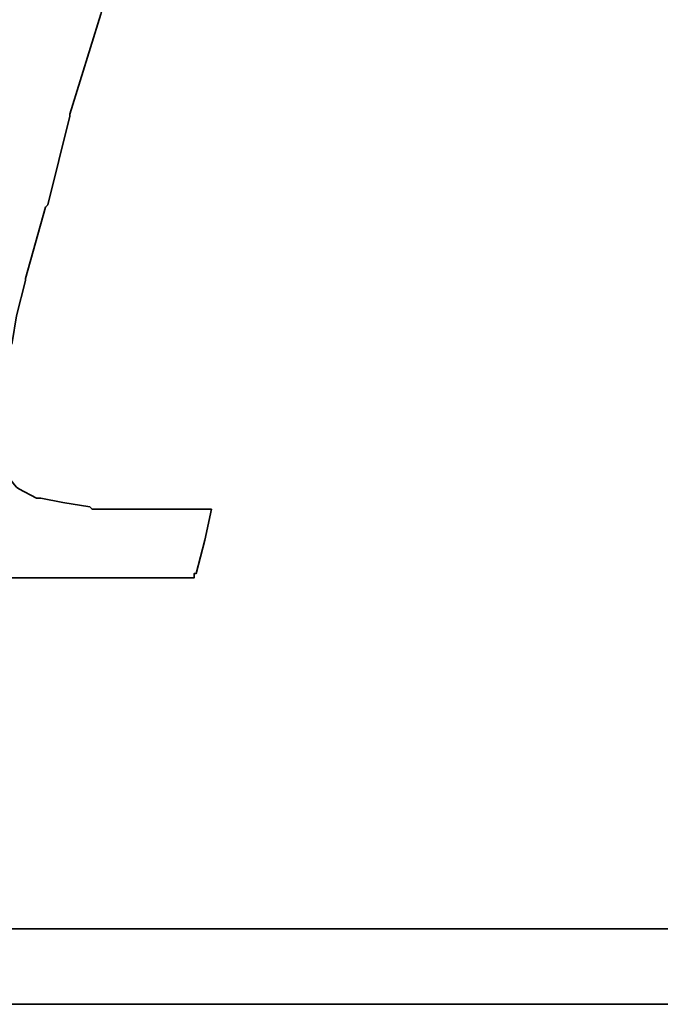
# Model space of a CAD drawing. Header units: inches. Extents: x 22 to 529, y 46 to 401.
# Tile 34 of 50: x 205.994 to 206.975, y 110.748 to 112.256. Entities that reach past the tile are written whole.
import ezdxf

# ---------------------------------------------------------------- set-up
doc = ezdxf.new("R2010")
doc.units = ezdxf.units.IN
doc.header["$LTSCALE"] = 0.1
doc.layers.add('DIM', color=4, linetype='Continuous')
doc.layers.add('layer 1', color=7, linetype='Continuous')

# ---------------------------------------------------------------- blocks, each defined once
blk = doc.blocks.new('TBI MOTION logo(完整正式版)')
at = {"layer": 'layer 1', "color": 22, "lineweight": 35}
for points, knots in [([(-40.59125, -7.943749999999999), (-40.59125, -7.943749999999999), (-40.97375, -7.943749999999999), (-40.97375, -7.943749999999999), (-40.97375, -7.943749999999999), (-40.97375, -7.943749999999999), (-41.38125, -7.943749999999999), (-41.38125, -7.943749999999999), (-41.38125, -7.943749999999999), (-41.38125, -7.943749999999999), (-41.54874999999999, -7.943749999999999), (-41.54874999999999, -7.943749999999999), (-41.54874999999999, -7.943749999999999), (-41.54874999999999, -7.943749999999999), (-41.59875, -7.943749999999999), (-41.59875, -7.943749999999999), (-41.59875, -7.943749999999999), (-41.59875, -7.943749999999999), (-41.88374999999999, -7.943749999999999), (-41.88374999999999, -7.943749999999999), (-41.88374999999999, -7.943749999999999), (-41.88374999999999, -7.943749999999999), (-41.90875, -7.91875), (-41.90875, -7.91875), (-41.90875, -7.91875), (-41.90875, -7.91875), (-42.19875, -7.871249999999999), (-42.19875, -7.871249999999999), (-42.19875, -7.871249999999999), (-42.19875, -7.871249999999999), (-42.43875, -7.82375), (-42.43875, -7.82375), (-42.43875, -7.82375), (-42.43875, -7.82375), (-42.45875, -7.82375), (-42.45875, -7.82375), (-42.45875, -7.82375), (-42.45875, -7.82375), (-42.48624999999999, -7.82375), (-42.48624999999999, -7.82375), (-42.48624999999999, -7.82375), (-42.48624999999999, -7.82375), (-42.67625, -7.723749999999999), (-42.67625, -7.723749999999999), (-42.67625, -7.723749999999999), (-42.67625, -7.723749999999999), (-42.70125, -7.70375), (-42.70125, -7.70375), (-42.70125, -7.70375), (-42.70125, -7.70375), (-42.72375, -7.678749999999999), (-42.72375, -7.678749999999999), (-42.72375, -7.678749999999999), (-42.72375, -7.678749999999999), (-42.86875, -7.488749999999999), (-42.86875, -7.488749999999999), (-42.86875, -7.488749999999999), (-42.86875, -7.488749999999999), (-42.89374999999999, -7.438749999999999), (-42.89374999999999, -7.438749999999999), (-42.89374999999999, -7.438749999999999), (-42.89374999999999, -7.438749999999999), (-42.91875, -7.388749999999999), (-42.91875, -7.388749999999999), (-42.91875, -7.388749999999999), (-42.91875, -7.388749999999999), (-42.93874999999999, -7.12875), (-42.93874999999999, -7.12875), (-42.93874999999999, -7.12875), (-42.93874999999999, -7.12875), (-42.96375, -7.103749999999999), (-42.96375, -7.103749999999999), (-42.96375, -7.103749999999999), (-42.96375, -7.103749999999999), (-42.96375, -7.053749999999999), (-42.96375, -7.053749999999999), (-42.96375, -7.053749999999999), (-42.96375, -7.053749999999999), (-42.96375, -7.00875), (-42.96375, -7.00875), (-42.96375, -7.00875), (-42.96375, -7.00875), (-42.91875, -6.69625), (-42.91875, -6.69625), (-42.91875, -6.69625), (-42.91875, -6.69625), (-42.91875, -6.62375), (-42.91875, -6.62375), (-42.91875, -6.62375), (-42.91875, -6.62375), (-42.91875, -6.59625), (-42.91875, -6.59625), (-42.91875, -6.59625), (-42.91875, -6.59625), (-42.91875, -6.57375), (-42.91875, -6.57375), (-42.91875, -6.57375), (-42.91875, -6.57375), (-42.91875, -6.528749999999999), (-42.91875, -6.528749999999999), (-42.91875, -6.528749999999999), (-42.91875, -6.528749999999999), (-42.89374999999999, -6.50375), (-42.89374999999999, -6.50375), (-42.89374999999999, -6.50375), (-42.89374999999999, -6.50375), (-42.84374999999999, -6.38375), (-42.84374999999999, -6.38375), (-42.84374999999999, -6.38375), (-42.84374999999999, -6.38375), (-42.84374999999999, -6.358749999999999), (-42.84374999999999, -6.358749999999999), (-42.84374999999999, -6.358749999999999), (-42.84374999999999, -6.358749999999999), (-42.74625, -6.143749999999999), (-42.74625, -6.143749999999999), (-42.74625, -6.143749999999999), (-42.74625, -6.143749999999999), (-42.70125, -5.853749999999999), (-42.70125, -5.853749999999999), (-42.70125, -5.853749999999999), (-42.70125, -5.853749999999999), (-42.60374999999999, -5.47125), (-42.60374999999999, -5.47125), (-42.60374999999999, -5.47125), (-42.60374999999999, -5.47125), (-42.60374999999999, -5.44875), (-42.60374999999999, -5.44875), (-42.60374999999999, -5.44875), (-42.60374999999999, -5.44875), (-42.38875, -4.678749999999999), (-42.38875, -4.678749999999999), (-42.38875, -4.678749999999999), (-42.38875, -4.678749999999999), (-42.36375, -4.653749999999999), (-42.36375, -4.653749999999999), (-42.36375, -4.653749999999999), (-42.36375, -4.653749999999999), (-42.12375, -3.69625), (-42.12375, -3.69625), (-42.12375, -3.69625), (-42.12375, -3.69625), (-42.12375, -3.67374), (-42.12375, -3.67374), (-42.12375, -3.67374), (-42.12375, -3.67374), (-41.78875, -2.593739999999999), (-41.78875, -2.593739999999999), (-41.78875, -2.593739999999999), (-41.78875, -2.593739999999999), (-41.18875, -0.19375), (-41.18875, -0.19375), (-41.18875, -0.19375), (-41.18875, -0.19375), (-40.54375, 2.20624), (-40.54375, 2.20624), (-40.54375, 2.20624), (-40.54375, 2.20624), (-40.25374999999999, 3.308749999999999), (-40.25374999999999, 3.308749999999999), (-40.25374999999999, 3.308749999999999), (-40.25374999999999, 3.308749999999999), (-39.98875, 4.27125), (-39.98875, 4.27125), (-39.98875, 4.27125), (-39.98875, 4.27125), (-39.77375, 5.131249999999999), (-39.77375, 5.131249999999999), (-39.77375, 5.131249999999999), (-39.77375, 5.131249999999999), (-39.67875, 5.47125), (-39.67875, 5.47125), (-39.67875, 5.47125), (-39.67875, 5.47125), (-39.60375, 5.756249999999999), (-39.60375, 5.756249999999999), (-39.60375, 5.756249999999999), (-39.60375, 5.756249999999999), (-39.60375, 5.78125), (-39.60375, 5.78125), (-39.60375, 5.78125), (-39.60375, 5.78125), (-39.50875, 5.97125), (-39.50875, 5.97125), (-39.50875, 5.97125), (-39.50875, 5.97125), (-39.50875, 6.138749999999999), (-39.50875, 6.138749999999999), (-39.50875, 6.138749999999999), (-39.50875, 6.138749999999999), (-39.48625, 6.166249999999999), (-39.48625, 6.166249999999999), (-39.48625, 6.166249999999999), (-39.48625, 6.166249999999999), (-39.46125, 6.286249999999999), (-39.46125, 6.286249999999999), (-39.46125, 6.286249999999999), (-39.46125, 6.286249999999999), (-39.46125, 6.426249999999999), (-39.46125, 6.426249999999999), (-39.46125, 6.426249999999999), (-39.46125, 6.426249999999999), (-39.41375, 6.426249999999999), (-39.41375, 6.426249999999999), (-39.41375, 6.426249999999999), (-39.41375, 6.426249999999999), (-39.29375, 6.69125), (-39.29375, 6.69125), (-39.29375, 6.69125), (-39.29375, 6.69125), (-39.26875, 6.741249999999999), (-39.26875, 6.741249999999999), (-39.26875, 6.741249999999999), (-39.26875, 6.741249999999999), (-39.24375, 6.76625), (-39.24375, 6.76625), (-39.24375, 6.76625), (-39.24375, 6.76625), (-38.98375, 7.006239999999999), (-38.98375, 7.006239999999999), (-38.98375, 7.006239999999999), (-38.98375, 7.006239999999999), (-38.95625, 7.026239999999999), (-38.95625, 7.026239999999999), (-38.95625, 7.026239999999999), (-38.95625, 7.026239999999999), (-38.78875, 7.126239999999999), (-38.78875, 7.126239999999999), (-38.78875, 7.126239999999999), (-38.78875, 7.126239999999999), (-38.76375, 7.126239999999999), (-38.76375, 7.126239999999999), (-38.76375, 7.126239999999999), (-38.76375, 7.126239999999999), (-38.74375, 7.126239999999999), (-38.74375, 7.126239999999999), (-38.74375, 7.126239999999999), (-38.74375, 7.126239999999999), (-38.52875, 7.171249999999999), (-38.52875, 7.171249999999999), (-38.52875, 7.171249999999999), (-38.52875, 7.171249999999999), (-38.52875, 7.196239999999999), (-38.52875, 7.196239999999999), (-38.52875, 7.196239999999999), (-38.52875, 7.196239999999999), (-38.50375, 7.196239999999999), (-38.50375, 7.196239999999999), (-38.50375, 7.196239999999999), (-38.50375, 7.196239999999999), (-38.26125, 7.21875), (-38.26125, 7.21875), (-38.26125, 7.21875), (-38.26125, 7.21875), (-38.23875000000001, 7.246239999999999), (-38.23875000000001, 7.246239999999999), (-38.23875000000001, 7.246239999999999), (-38.23875000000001, 7.246239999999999), (-38.21625, 7.246239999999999), (-38.21625, 7.246239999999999), (-38.21625, 7.246239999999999), (-38.21625, 7.246239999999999), (-38.18875, 7.246239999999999), (-38.18875, 7.246239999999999), (-38.18875, 7.246239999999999), (-38.18875, 7.246239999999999), (-37.90375, 7.246239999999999), (-37.90375, 7.246239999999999), (-37.90375, 7.246239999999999), (-37.90375, 7.246239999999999), (-37.85375, 7.246239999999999), (-37.85375, 7.246239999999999), (-37.85375, 7.246239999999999), (-37.85375, 7.246239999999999), (-37.75875, 7.246239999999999), (-37.75875, 7.246239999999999), (-37.75875, 7.246239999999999), (-37.75875, 7.246239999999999), (-37.42375, 7.246239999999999), (-37.42375, 7.246239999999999), (-37.42375, 7.246239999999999), (-37.42375, 7.246239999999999), (-37.08875, 7.246239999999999), (-37.08875, 7.246239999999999), (-37.08875, 7.246239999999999), (-37.08875, 7.246239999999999), (-37.06375, 7.246239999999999), (-37.06375, 7.246239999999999), (-37.06375, 7.246239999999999), (-37.06375, 7.246239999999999), (-37.06375, 7.266239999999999), (-37.06375, 7.266239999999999), (-37.06375, 7.266239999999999), (-37.06375, 7.266239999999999), (-37.03875, 7.291249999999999), (-37.03875, 7.291249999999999), (-37.03875, 7.291249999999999), (-37.03875, 7.291249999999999), (-37.03875, 7.31625), (-37.03875, 7.31625), (-37.03875, 7.31625), (-37.03875, 7.31625), (-36.94125, 7.676249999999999), (-36.94125, 7.676249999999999), (-36.94125, 7.676249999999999), (-36.94125, 7.676249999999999), (-36.86875, 7.98625), (-36.86875, 7.98625), (-36.86875, 7.98625), (-36.86875, 7.98625), (-36.98875000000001, 7.98625), (-36.98875000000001, 7.98625), (-36.98875000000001, 7.98625), (-36.98875000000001, 7.98625), (-37.42375, 7.98625), (-37.42375, 7.98625), (-37.42375, 7.98625), (-37.42375, 7.98625), (-37.94875, 7.98625), (-37.94875, 7.98625), (-37.94875, 7.98625), (-37.94875, 7.98625), (-38.57375, 7.98625), (-38.57375, 7.98625), (-38.57375, 7.98625), (-38.57375, 7.98625), (-39.29375, 7.98625), (-39.29375, 7.98625), (-39.29375, 7.98625), (-39.29375, 7.98625), (-40.82875, 7.98625), (-40.82875, 7.98625), (-40.82875, 7.98625), (-40.82875, 7.98625), (-42.36375, 7.98625), (-42.36375, 7.98625), (-42.36375, 7.98625), (-42.36375, 7.98625), (-43.08375, 7.98625), (-43.08375, 7.98625), (-43.08375, 7.98625), (-43.08375, 7.98625), (-43.70875, 7.98625), (-43.70875, 7.98625), (-43.70875, 7.98625), (-43.70875, 7.98625), (-44.23375, 7.98625), (-44.23375, 7.98625), (-44.23375, 7.98625), (-44.23375, 7.98625), (-44.66875, 7.98625), (-44.66875, 7.98625), (-44.66875, 7.98625), (-44.66875, 7.98625), (-44.88375, 7.98625), (-44.88375, 7.98625), (-44.88375, 7.98625), (-44.88375, 7.98625), (-44.90874999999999, 7.94125), (-44.90874999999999, 7.94125), (-44.90874999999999, 7.94125), (-44.90874999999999, 7.94125), (-44.90874999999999, 7.916249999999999), (-44.90874999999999, 7.916249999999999), (-44.90874999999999, 7.916249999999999), (-44.90874999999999, 7.916249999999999), (-45.00375, 7.55625), (-45.00375, 7.55625), (-45.00375, 7.55625), (-45.00375, 7.55625), (-45.05374999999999, 7.246239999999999), (-45.05374999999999, 7.246239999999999), (-45.05374999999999, 7.246239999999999), (-45.05374999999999, 7.246239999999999), (-44.61875, 7.246239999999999), (-44.61875, 7.246239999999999), (-44.61875, 7.246239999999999), (-44.61875, 7.246239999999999), (-44.11375, 7.246239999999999), (-44.11375, 7.246239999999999), (-44.11375, 7.246239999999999), (-44.11375, 7.246239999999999), (-43.99375, 7.246239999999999), (-43.99375, 7.246239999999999), (-43.99375, 7.246239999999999), (-43.99375, 7.246239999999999), (-43.94625, 7.246239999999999), (-43.94625, 7.246239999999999), (-43.94625, 7.246239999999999), (-43.94625, 7.246239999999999), (-43.92374, 7.246239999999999), (-43.92374, 7.246239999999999), (-43.92374, 7.246239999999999), (-43.92374, 7.246239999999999), (-43.65874999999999, 7.246239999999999), (-43.65874999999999, 7.246239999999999), (-43.65874999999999, 7.246239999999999), (-43.65874999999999, 7.246239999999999), (-43.63875, 7.21875), (-43.63875, 7.21875), (-43.63875, 7.21875), (-43.63875, 7.21875), (-43.46874999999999, 7.196239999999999), (-43.46874999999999, 7.196239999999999), (-43.46874999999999, 7.196239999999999), (-43.46874999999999, 7.196239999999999), (-43.39875, 7.196239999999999), (-43.39875, 7.196239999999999), (-43.39875, 7.196239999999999), (-43.39875, 7.196239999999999), (-43.37125, 7.171249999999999), (-43.37125, 7.171249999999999), (-43.37125, 7.171249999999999), (-43.37125, 7.171249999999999), (-43.34875, 7.171249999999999), (-43.34875, 7.171249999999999), (-43.34875, 7.171249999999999), (-43.34875, 7.171249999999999), (-43.20375, 7.126239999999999), (-43.20375, 7.126239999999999), (-43.20375, 7.126239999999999), (-43.20375, 7.126239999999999), (-43.05875, 7.076239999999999), (-43.05875, 7.076239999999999), (-43.05875, 7.076239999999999), (-43.05875, 7.076239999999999), (-43.01375, 7.076239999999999), (-43.01375, 7.076239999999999), (-43.01375, 7.076239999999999), (-43.01375, 7.076239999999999), (-42.98875, 7.026239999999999), (-42.98875, 7.026239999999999), (-42.98875, 7.026239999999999), (-42.98875, 7.026239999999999), (-42.79874999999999, 6.86125), (-42.79874999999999, 6.86125), (-42.79874999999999, 6.86125), (-42.79874999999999, 6.86125), (-42.77375, 6.81125), (-42.77375, 6.81125), (-42.77375, 6.81125), (-42.77375, 6.81125), (-42.74625, 6.76625), (-42.74625, 6.76625), (-42.74625, 6.76625), (-42.74625, 6.76625), (-42.72375, 6.47625), (-42.72375, 6.47625), (-42.72375, 6.47625), (-42.72375, 6.47625), (-42.70125, 6.45124), (-42.70125, 6.45124), (-42.70125, 6.45124), (-42.70125, 6.45124), (-42.70125, 6.426249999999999), (-42.70125, 6.426249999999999), (-42.70125, 6.426249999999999), (-42.70125, 6.426249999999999), (-42.72375, 6.40625), (-42.72375, 6.40625), (-42.72375, 6.40625), (-42.72375, 6.40625), (-42.74625, 5.97125), (-42.74625, 5.97125), (-42.74625, 5.97125), (-42.74625, 5.97125), (-42.74625, 5.94625), (-42.74625, 5.94625), (-42.74625, 5.94625), (-42.74625, 5.94625), (-42.74625, 5.926249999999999), (-42.74625, 5.926249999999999), (-42.74625, 5.926249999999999), (-42.74625, 5.926249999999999), (-42.77375, 5.876249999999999), (-42.77375, 5.876249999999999), (-42.77375, 5.876249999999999), (-42.77375, 5.876249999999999), (-42.81875, 5.80625), (-42.81875, 5.80625), (-42.81875, 5.80625), (-42.81875, 5.80625), (-42.86875, 5.63625), (-42.86875, 5.63625), (-42.86875, 5.63625), (-42.86875, 5.63625), (-42.91875, 5.39625), (-42.91875, 5.39625), (-42.91875, 5.39625), (-42.91875, 5.39625), (-42.91875, 5.37124), (-42.91875, 5.37124), (-42.91875, 5.37124), (-42.91875, 5.37124), (-43.01375, 5.10874), (-43.01375, 5.10874), (-43.01375, 5.10874), (-43.01375, 5.10874), (-43.10875, 4.771239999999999), (-43.10875, 4.771239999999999), (-43.10875, 4.771239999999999), (-43.10875, 4.771239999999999), (-43.29875, 3.956249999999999), (-43.29875, 3.956249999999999), (-43.29875, 3.956249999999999), (-43.29875, 3.956249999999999), (-43.58875, 2.951249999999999), (-43.58875, 2.951249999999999), (-43.58875, 2.951249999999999), (-43.58875, 2.951249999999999), (-43.87375, 1.87125), (-43.87375, 1.87125), (-43.87375, 1.87125), (-43.87375, 1.87125), (-44.52625, -0.50374), (-44.52625, -0.50374), (-44.52625, -0.50374), (-44.52625, -0.50374), (-45.14874999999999, -2.853749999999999), (-45.14874999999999, -2.853749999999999), (-45.14874999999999, -2.853749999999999), (-45.14874999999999, -2.853749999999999), (-45.43375, -3.95875), (-45.43375, -3.95875), (-45.43375, -3.95875), (-45.43375, -3.95875), (-45.69874999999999, -4.96875), (-45.69874999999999, -4.96875), (-45.69874999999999, -4.96875), (-45.69874999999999, -4.96875), (-45.91375, -5.78375), (-45.91375, -5.78375), (-45.91375, -5.78375), (-45.91375, -5.78375), (-46.01374999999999, -6.11875), (-46.01374999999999, -6.11875), (-46.01374999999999, -6.11875), (-46.01374999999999, -6.11875), (-46.01374999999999, -6.143749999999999), (-46.01374999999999, -6.143749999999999), (-46.01374999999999, -6.143749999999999), (-46.01374999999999, -6.143749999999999), (-46.10875, -6.40875), (-46.10875, -6.40875), (-46.10875, -6.40875), (-46.10875, -6.40875), (-46.15375, -6.648749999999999), (-46.15375, -6.648749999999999), (-46.15375, -6.648749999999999), (-46.15375, -6.648749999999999), (-46.20375, -6.83875), (-46.20375, -6.83875), (-46.20375, -6.83875), (-46.20375, -6.83875), (-46.22874999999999, -6.933749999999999), (-46.22874999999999, -6.933749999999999), (-46.22874999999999, -6.933749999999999), (-46.22874999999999, -6.933749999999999), (-46.22874999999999, -7.07875), (-46.22874999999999, -7.07875), (-46.22874999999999, -7.07875), (-46.22874999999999, -7.07875), (-46.27374999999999, -7.07875), (-46.27374999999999, -7.07875), (-46.27374999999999, -7.07875), (-46.27374999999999, -7.07875), (-46.39375, -7.34375), (-46.39375, -7.34375), (-46.39375, -7.34375), (-46.39375, -7.34375), (-46.39375, -7.36875), (-46.39375, -7.36875), (-46.39375, -7.36875), (-46.39375, -7.36875), (-46.42125, -7.388749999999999), (-46.42125, -7.388749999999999), (-46.42125, -7.388749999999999), (-46.42125, -7.388749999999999), (-46.68375, -7.678749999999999), (-46.68375, -7.678749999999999), (-46.68375, -7.678749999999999), (-46.68375, -7.678749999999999), (-46.70875, -7.70375), (-46.70875, -7.70375), (-46.70875, -7.70375), (-46.70875, -7.70375), (-46.75374999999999, -7.723749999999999), (-46.75374999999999, -7.723749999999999), (-46.75374999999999, -7.723749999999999), (-46.75374999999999, -7.723749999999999), (-47.08874999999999, -7.871249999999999), (-47.08874999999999, -7.871249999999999), (-47.08874999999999, -7.871249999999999), (-47.08874999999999, -7.871249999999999), (-47.11625, -7.871249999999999), (-47.11625, -7.871249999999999), (-47.11625, -7.871249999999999), (-47.11625, -7.871249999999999), (-47.13875, -7.893749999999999), (-47.13875, -7.893749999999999), (-47.13875, -7.893749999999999), (-47.13875, -7.893749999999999), (-47.56874999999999, -7.91875), (-47.56874999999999, -7.91875), (-47.56874999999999, -7.91875), (-47.56874999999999, -7.91875), (-47.59624999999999, -7.943749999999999), (-47.59624999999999, -7.943749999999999), (-47.59624999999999, -7.943749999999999), (-47.59624999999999, -7.943749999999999), (-47.64375, -7.943749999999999), (-47.64375, -7.943749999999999), (-47.64375, -7.943749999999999), (-47.64375, -7.943749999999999), (-47.73625, -7.943749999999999), (-47.73625, -7.943749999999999), (-47.73625, -7.943749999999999), (-47.73625, -7.943749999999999), (-48.07375, -7.943749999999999), (-48.07375, -7.943749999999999), (-48.07375, -7.943749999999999), (-48.07375, -7.943749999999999), (-48.36125, -7.943749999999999), (-48.36125, -7.943749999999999), (-48.36125, -7.943749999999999), (-48.36125, -7.943749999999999), (-48.36125, -7.966249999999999), (-48.36125, -7.966249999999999), (-48.36125, -7.966249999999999), (-48.36125, -7.966249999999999), (-48.36125, -7.991249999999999), (-48.36125, -7.991249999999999), (-48.36125, -7.991249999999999), (-48.36125, -7.991249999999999), (-48.38875, -8.013749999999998), (-48.38875, -8.013749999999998), (-48.38875, -8.013749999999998), (-48.38875, -8.013749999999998), (-48.50875, -8.34875), (-48.50875, -8.34875), (-48.50875, -8.34875), (-48.50875, -8.34875), (-48.55375, -8.68625), (-48.55375, -8.68625), (-48.55375, -8.68625), (-48.55375, -8.68625), (-48.45875, -8.68625), (-48.45875, -8.68625), (-48.45875, -8.68625), (-48.45875, -8.68625), (-48.07375, -8.68625), (-48.07375, -8.68625), (-48.07375, -8.68625), (-48.07375, -8.68625), (-47.52374999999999, -8.68625), (-47.52374999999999, -8.68625), (-47.52374999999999, -8.68625), (-47.52374999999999, -8.68625), (-46.92375, -8.68625), (-46.92375, -8.68625), (-46.92375, -8.68625), (-46.92375, -8.68625), (-46.25375, -8.68625), (-46.25375, -8.68625), (-46.25375, -8.68625), (-46.25375, -8.68625), (-46.20375, -8.68625), (-46.20375, -8.68625), (-46.20375, -8.68625), (-46.20375, -8.68625), (-44.71375, -8.68625), (-44.71375, -8.68625), (-44.71375, -8.68625), (-44.71375, -8.68625), (-43.22874999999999, -8.68625), (-43.22874999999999, -8.68625), (-43.22874999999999, -8.68625), (-43.22874999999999, -8.68625), (-42.55875, -8.68625), (-42.55875, -8.68625), (-42.55875, -8.68625), (-42.55875, -8.68625), (-42.50874999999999, -8.68625), (-42.50874999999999, -8.68625), (-42.50874999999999, -8.68625), (-42.50874999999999, -8.68625), (-41.93375, -8.68625), (-41.93375, -8.68625), (-41.93375, -8.68625), (-41.93375, -8.68625), (-41.38125, -8.68625), (-41.38125, -8.68625), (-41.38125, -8.68625), (-41.38125, -8.68625), (-40.97375, -8.68625), (-40.97375, -8.68625), (-40.97375, -8.68625), (-40.97375, -8.68625), (-40.78125, -8.68625), (-40.78125, -8.68625), (-40.78125, -8.68625), (-40.78125, -8.68625), (-40.78125, -8.638749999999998), (-40.78125, -8.638749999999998), (-40.78125, -8.638749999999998), (-40.78125, -8.638749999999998), (-40.75874999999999, -8.638749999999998), (-40.75874999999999, -8.638749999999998), (-40.75874999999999, -8.638749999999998), (-40.75874999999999, -8.638749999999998), (-40.66374999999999, -8.27875), (-40.66374999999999, -8.27875), (-40.66374999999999, -8.27875), (-40.66374999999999, -8.27875), (-40.59125, -7.943749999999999), (-40.59125, -7.943749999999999)], [0, 0, 0, 0, 0.0055865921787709, 0.0055865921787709, 0.0055865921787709, 0.0055865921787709, 0.0111731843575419, 0.0111731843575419, 0.0111731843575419, 0.0111731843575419, 0.0167597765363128, 0.0167597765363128, 0.0167597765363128, 0.0167597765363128, 0.0223463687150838, 0.0223463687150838, 0.0223463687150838, 0.0223463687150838, 0.0279329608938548, 0.0279329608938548, 0.0279329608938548, 0.0279329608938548, 0.0335195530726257, 0.0335195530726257, 0.0335195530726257, 0.0335195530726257, 0.0391061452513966, 0.0391061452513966, 0.0391061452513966, 0.0391061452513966, 0.0446927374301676, 0.0446927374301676, 0.0446927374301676, 0.0446927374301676, 0.0502793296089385, 0.0502793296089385, 0.0502793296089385, 0.0502793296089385, 0.0558659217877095, 0.0558659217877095, 0.0558659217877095, 0.0558659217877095, 0.0614525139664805, 0.0614525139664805, 0.0614525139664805, 0.0614525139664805, 0.0670391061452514, 0.0670391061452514, 0.0670391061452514, 0.0670391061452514, 0.0726256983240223, 0.0726256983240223, 0.0726256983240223, 0.0726256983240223, 0.0782122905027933, 0.0782122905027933, 0.0782122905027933, 0.0782122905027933, 0.0837988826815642, 0.0837988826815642, 0.0837988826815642, 0.0837988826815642, 0.0893854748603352, 0.0893854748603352, 0.0893854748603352, 0.0893854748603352, 0.0949720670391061, 0.0949720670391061, 0.0949720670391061, 0.0949720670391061, 0.1005586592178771, 0.1005586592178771, 0.1005586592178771, 0.1005586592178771, 0.106145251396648, 0.106145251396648, 0.106145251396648, 0.106145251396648, 0.1117318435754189, 0.1117318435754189, 0.1117318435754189, 0.1117318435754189, 0.1173184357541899, 0.1173184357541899, 0.1173184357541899, 0.1173184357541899, 0.1229050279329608, 0.1229050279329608, 0.1229050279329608, 0.1229050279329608, 0.1284916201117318, 0.1284916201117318, 0.1284916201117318, 0.1284916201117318, 0.1340782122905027, 0.1340782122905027, 0.1340782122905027, 0.1340782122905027, 0.1396648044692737, 0.1396648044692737, 0.1396648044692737, 0.1396648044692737, 0.1452513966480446, 0.1452513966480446, 0.1452513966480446, 0.1452513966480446, 0.1508379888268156, 0.1508379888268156, 0.1508379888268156, 0.1508379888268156, 0.1564245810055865, 0.1564245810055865, 0.1564245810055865, 0.1564245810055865, 0.1620111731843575, 0.1620111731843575, 0.1620111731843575, 0.1620111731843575, 0.1675977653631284, 0.1675977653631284, 0.1675977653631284, 0.1675977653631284, 0.1731843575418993, 0.1731843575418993, 0.1731843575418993, 0.1731843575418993, 0.1787709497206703, 0.1787709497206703, 0.1787709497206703, 0.1787709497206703, 0.1843575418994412, 0.1843575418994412, 0.1843575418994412, 0.1843575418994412, 0.1899441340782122, 0.1899441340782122, 0.1899441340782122, 0.1899441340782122, 0.1955307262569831, 0.1955307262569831, 0.1955307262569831, 0.1955307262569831, 0.2011173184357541, 0.2011173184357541, 0.2011173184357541, 0.2011173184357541, 0.206703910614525, 0.206703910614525, 0.206703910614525, 0.206703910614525, 0.2122905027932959, 0.2122905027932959, 0.2122905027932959, 0.2122905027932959, 0.2178770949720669, 0.2178770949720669, 0.2178770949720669, 0.2178770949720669, 0.2234636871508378, 0.2234636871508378, 0.2234636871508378, 0.2234636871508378, 0.2290502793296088, 0.2290502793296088, 0.2290502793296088, 0.2290502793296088, 0.2346368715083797, 0.2346368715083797, 0.2346368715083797, 0.2346368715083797, 0.2402234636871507, 0.2402234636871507, 0.2402234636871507, 0.2402234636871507, 0.2458100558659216, 0.2458100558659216, 0.2458100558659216, 0.2458100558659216, 0.2513966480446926, 0.2513966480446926, 0.2513966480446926, 0.2513966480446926, 0.2569832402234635, 0.2569832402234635, 0.2569832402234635, 0.2569832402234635, 0.2625698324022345, 0.2625698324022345, 0.2625698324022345, 0.2625698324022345, 0.2681564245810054, 0.2681564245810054, 0.2681564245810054, 0.2681564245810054, 0.2737430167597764, 0.2737430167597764, 0.2737430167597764, 0.2737430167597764, 0.2793296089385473, 0.2793296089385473, 0.2793296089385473, 0.2793296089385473, 0.2849162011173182, 0.2849162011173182, 0.2849162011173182, 0.2849162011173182, 0.2905027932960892, 0.2905027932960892, 0.2905027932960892, 0.2905027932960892, 0.2960893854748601, 0.2960893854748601, 0.2960893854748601, 0.2960893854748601, 0.3016759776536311, 0.3016759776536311, 0.3016759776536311, 0.3016759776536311, 0.3072625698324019, 0.3072625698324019, 0.3072625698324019, 0.3072625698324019, 0.312849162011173, 0.312849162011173, 0.312849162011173, 0.312849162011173, 0.3184357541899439, 0.3184357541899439, 0.3184357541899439, 0.3184357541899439, 0.3240223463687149, 0.3240223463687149, 0.3240223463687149, 0.3240223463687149, 0.3296089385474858, 0.3296089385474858, 0.3296089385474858, 0.3296089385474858, 0.3351955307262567, 0.3351955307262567, 0.3351955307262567, 0.3351955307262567, 0.3407821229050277, 0.3407821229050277, 0.3407821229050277, 0.3407821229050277, 0.3463687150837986, 0.3463687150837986, 0.3463687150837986, 0.3463687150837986, 0.3519553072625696, 0.3519553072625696, 0.3519553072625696, 0.3519553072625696, 0.3575418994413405, 0.3575418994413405, 0.3575418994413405, 0.3575418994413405, 0.3631284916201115, 0.3631284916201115, 0.3631284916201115, 0.3631284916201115, 0.3687150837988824, 0.3687150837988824, 0.3687150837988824, 0.3687150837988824, 0.3743016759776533, 0.3743016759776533, 0.3743016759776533, 0.3743016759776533, 0.3798882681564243, 0.3798882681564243, 0.3798882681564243, 0.3798882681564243, 0.3854748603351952, 0.3854748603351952, 0.3854748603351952, 0.3854748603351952, 0.3910614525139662, 0.3910614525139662, 0.3910614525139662, 0.3910614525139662, 0.3966480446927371, 0.3966480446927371, 0.3966480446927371, 0.3966480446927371, 0.4022346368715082, 0.4022346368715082, 0.4022346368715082, 0.4022346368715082, 0.407821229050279, 0.407821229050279, 0.407821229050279, 0.407821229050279, 0.4134078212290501, 0.4134078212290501, 0.4134078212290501, 0.4134078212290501, 0.4189944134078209, 0.4189944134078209, 0.4189944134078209, 0.4189944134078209, 0.4245810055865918, 0.4245810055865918, 0.4245810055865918, 0.4245810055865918, 0.4301675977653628, 0.4301675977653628, 0.4301675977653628, 0.4301675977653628, 0.4357541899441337, 0.4357541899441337, 0.4357541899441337, 0.4357541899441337, 0.4413407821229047, 0.4413407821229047, 0.4413407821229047, 0.4413407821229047, 0.4469273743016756, 0.4469273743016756, 0.4469273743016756, 0.4469273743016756, 0.4525139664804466, 0.4525139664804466, 0.4525139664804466, 0.4525139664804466, 0.4581005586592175, 0.4581005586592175, 0.4581005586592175, 0.4581005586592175, 0.4636871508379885, 0.4636871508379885, 0.4636871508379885, 0.4636871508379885, 0.4692737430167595, 0.4692737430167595, 0.4692737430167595, 0.4692737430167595, 0.4748603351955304, 0.4748603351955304, 0.4748603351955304, 0.4748603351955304, 0.4804469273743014, 0.4804469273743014, 0.4804469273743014, 0.4804469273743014, 0.4860335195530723, 0.4860335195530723, 0.4860335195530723, 0.4860335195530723, 0.4916201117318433, 0.4916201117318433, 0.4916201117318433, 0.4916201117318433, 0.4972067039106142, 0.4972067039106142, 0.4972067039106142, 0.4972067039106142, 0.5027932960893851, 0.5027932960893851, 0.5027932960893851, 0.5027932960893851, 0.508379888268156, 0.508379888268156, 0.508379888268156, 0.508379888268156, 0.513966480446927, 0.513966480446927, 0.513966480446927, 0.513966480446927, 0.519553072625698, 0.519553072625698, 0.519553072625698, 0.519553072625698, 0.525139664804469, 0.525139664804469, 0.525139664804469, 0.525139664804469, 0.53072625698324, 0.53072625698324, 0.53072625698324, 0.53072625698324, 0.536312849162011, 0.536312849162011, 0.536312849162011, 0.536312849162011, 0.541899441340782, 0.541899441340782, 0.541899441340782, 0.541899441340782, 0.547486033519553, 0.547486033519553, 0.547486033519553, 0.547486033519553, 0.553072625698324, 0.553072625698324, 0.553072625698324, 0.553072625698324, 0.558659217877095, 0.558659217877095, 0.558659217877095, 0.558659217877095, 0.564245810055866, 0.564245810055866, 0.564245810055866, 0.564245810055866, 0.569832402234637, 0.569832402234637, 0.569832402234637, 0.569832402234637, 0.575418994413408, 0.575418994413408, 0.575418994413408, 0.575418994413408, 0.581005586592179, 0.581005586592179, 0.581005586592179, 0.581005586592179, 0.58659217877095, 0.58659217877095, 0.58659217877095, 0.58659217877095, 0.592178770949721, 0.592178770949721, 0.592178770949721, 0.592178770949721, 0.5977653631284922, 0.5977653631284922, 0.5977653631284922, 0.5977653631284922, 0.603351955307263, 0.603351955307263, 0.603351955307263, 0.603351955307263, 0.608938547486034, 0.608938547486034, 0.608938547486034, 0.608938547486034, 0.6145251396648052, 0.6145251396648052, 0.6145251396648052, 0.6145251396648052, 0.6201117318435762, 0.6201117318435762, 0.6201117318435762, 0.6201117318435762, 0.6256983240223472, 0.6256983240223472, 0.6256983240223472, 0.6256983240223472, 0.631284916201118, 0.631284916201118, 0.631284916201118, 0.631284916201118, 0.6368715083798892, 0.6368715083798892, 0.6368715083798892, 0.6368715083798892, 0.6424581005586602, 0.6424581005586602, 0.6424581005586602, 0.6424581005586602, 0.6480446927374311, 0.6480446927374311, 0.6480446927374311, 0.6480446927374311, 0.6536312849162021, 0.6536312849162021, 0.6536312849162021, 0.6536312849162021, 0.6592178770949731, 0.6592178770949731, 0.6592178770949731, 0.6592178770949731, 0.6648044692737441, 0.6648044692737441, 0.6648044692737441, 0.6648044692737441, 0.6703910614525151, 0.6703910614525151, 0.6703910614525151, 0.6703910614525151, 0.6759776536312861, 0.6759776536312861, 0.6759776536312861, 0.6759776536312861, 0.6815642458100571, 0.6815642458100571, 0.6815642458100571, 0.6815642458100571, 0.687150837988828, 0.687150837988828, 0.687150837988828, 0.687150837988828, 0.6927374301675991, 0.6927374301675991, 0.6927374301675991, 0.6927374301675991, 0.69832402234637, 0.69832402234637, 0.69832402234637, 0.69832402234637, 0.703910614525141, 0.703910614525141, 0.703910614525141, 0.703910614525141, 0.7094972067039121, 0.7094972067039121, 0.7094972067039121, 0.7094972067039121, 0.715083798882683, 0.715083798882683, 0.715083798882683, 0.715083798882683, 0.7206703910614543, 0.7206703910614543, 0.7206703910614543, 0.7206703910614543, 0.7262569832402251, 0.7262569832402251, 0.7262569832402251, 0.7262569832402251, 0.731843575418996, 0.731843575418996, 0.731843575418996, 0.731843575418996, 0.7374301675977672, 0.7374301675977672, 0.7374301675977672, 0.7374301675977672, 0.7430167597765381, 0.7430167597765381, 0.7430167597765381, 0.7430167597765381, 0.7486033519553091, 0.7486033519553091, 0.7486033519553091, 0.7486033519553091, 0.75418994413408, 0.75418994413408, 0.75418994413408, 0.75418994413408, 0.7597765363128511, 0.7597765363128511, 0.7597765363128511, 0.7597765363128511, 0.7653631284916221, 0.7653631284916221, 0.7653631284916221, 0.7653631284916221, 0.770949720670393, 0.770949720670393, 0.770949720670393, 0.770949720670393, 0.7765363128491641, 0.7765363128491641, 0.7765363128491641, 0.7765363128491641, 0.7821229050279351, 0.7821229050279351, 0.7821229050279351, 0.7821229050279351, 0.787709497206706, 0.787709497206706, 0.787709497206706, 0.787709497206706, 0.7932960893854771, 0.7932960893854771, 0.7932960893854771, 0.7932960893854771, 0.798882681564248, 0.798882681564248, 0.798882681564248, 0.798882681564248, 0.8044692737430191, 0.8044692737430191, 0.8044692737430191, 0.8044692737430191, 0.8100558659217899, 0.8100558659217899, 0.8100558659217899, 0.8100558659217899, 0.8156424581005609, 0.8156424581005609, 0.8156424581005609, 0.8156424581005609, 0.8212290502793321, 0.8212290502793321, 0.8212290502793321, 0.8212290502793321, 0.8268156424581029, 0.8268156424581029, 0.8268156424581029, 0.8268156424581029, 0.8324022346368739, 0.8324022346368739, 0.8324022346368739, 0.8324022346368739, 0.8379888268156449, 0.8379888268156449, 0.8379888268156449, 0.8379888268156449, 0.8435754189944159, 0.8435754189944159, 0.8435754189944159, 0.8435754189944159, 0.8491620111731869, 0.8491620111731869, 0.8491620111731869, 0.8491620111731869, 0.8547486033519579, 0.8547486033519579, 0.8547486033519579, 0.8547486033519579, 0.8603351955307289, 0.8603351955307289, 0.8603351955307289, 0.8603351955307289, 0.8659217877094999, 0.8659217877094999, 0.8659217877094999, 0.8659217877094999, 0.8715083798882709, 0.8715083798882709, 0.8715083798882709, 0.8715083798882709, 0.8770949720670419, 0.8770949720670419, 0.8770949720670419, 0.8770949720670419, 0.8826815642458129, 0.8826815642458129, 0.8826815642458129, 0.8826815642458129, 0.888268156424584, 0.888268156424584, 0.888268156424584, 0.888268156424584, 0.8938547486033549, 0.8938547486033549, 0.8938547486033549, 0.8938547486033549, 0.8994413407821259, 0.8994413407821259, 0.8994413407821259, 0.8994413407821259, 0.9050279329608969, 0.9050279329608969, 0.9050279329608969, 0.9050279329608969, 0.9106145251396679, 0.9106145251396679, 0.9106145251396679, 0.9106145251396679, 0.9162011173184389, 0.9162011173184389, 0.9162011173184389, 0.9162011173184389, 0.9217877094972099, 0.9217877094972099, 0.9217877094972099, 0.9217877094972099, 0.9273743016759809, 0.9273743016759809, 0.9273743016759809, 0.9273743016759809, 0.9329608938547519, 0.9329608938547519, 0.9329608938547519, 0.9329608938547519, 0.9385474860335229, 0.9385474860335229, 0.9385474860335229, 0.9385474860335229, 0.944134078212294, 0.944134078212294, 0.944134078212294, 0.944134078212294, 0.9497206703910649, 0.9497206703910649, 0.9497206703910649, 0.9497206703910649, 0.9553072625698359, 0.9553072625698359, 0.9553072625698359, 0.9553072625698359, 0.960893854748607, 0.960893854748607, 0.960893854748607, 0.960893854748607, 0.9664804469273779, 0.9664804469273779, 0.9664804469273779, 0.9664804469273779, 0.972067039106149, 0.972067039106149, 0.972067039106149, 0.972067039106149, 0.9776536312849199, 0.9776536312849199, 0.9776536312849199, 0.9776536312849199, 0.9832402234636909, 0.9832402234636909, 0.9832402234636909, 0.9832402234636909, 0.988826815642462, 0.988826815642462, 0.988826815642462, 0.988826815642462, 0.9944134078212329, 0.9944134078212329, 0.9944134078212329, 0.9944134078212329, 1, 1, 1, 1]), ([(75.90875, -9.47875), (75.90875, -9.47875), (75.90875, -12.28625), (75.90875, -12.28625), (75.90875, -12.28625), (75.90875, -12.28625), (75.90875, -12.47875), (75.90875, -12.47875), (75.90875, -12.47875), (75.90875, -12.47875), (75.71625, -12.47875), (75.71625, -12.47875), (75.71625, -12.47875), (75.71625, -12.47875), (-88.32874999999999, -12.47875), (-88.32874999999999, -12.47875), (-88.32874999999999, -12.47875), (-88.32874999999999, -12.47875), (-88.32874999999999, -13.29375), (-88.32874999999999, -13.29375), (-88.32874999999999, -13.29375), (-88.32874999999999, -13.29375), (82.89125, -13.29375), (82.89125, -13.29375), (82.89125, -13.29375), (82.89125, -13.29375), (75.90875, -9.47875), (75.90875, -9.47875)], [0, 0, 0, 0, 0.1428571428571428, 0.1428571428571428, 0.1428571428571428, 0.1428571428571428, 0.2857142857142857, 0.2857142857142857, 0.2857142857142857, 0.2857142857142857, 0.4285714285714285, 0.4285714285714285, 0.4285714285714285, 0.4285714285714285, 0.5714285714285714, 0.5714285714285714, 0.5714285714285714, 0.5714285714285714, 0.7142857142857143, 0.7142857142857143, 0.7142857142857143, 0.7142857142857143, 0.8571428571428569, 0.8571428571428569, 0.8571428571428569, 0.8571428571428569, 1, 1, 1, 1])]:
    blk.add_open_spline(points, degree=3, knots=knots, dxfattribs=at)

msp = doc.modelspace()

# ---------------------------------------------------------------- block references
at = {"layer": 'DIM', "xscale": 0.141750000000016, "yscale": 0.1417499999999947, "zscale": 0.14175}
msp.add_blockref('TBI MOTION logo(完整正式版)', (212.0417186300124, 112.6320851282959), dxfattribs=at)

doc.saveas('drawing.dxf')
